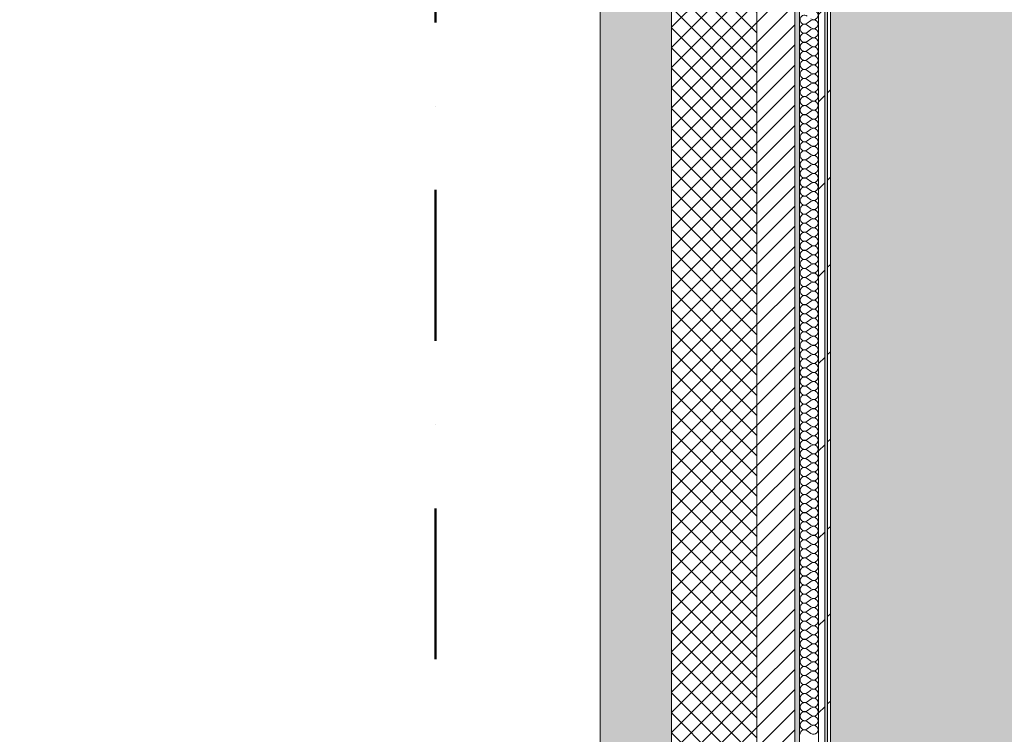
# Model space of a CAD drawing. Header units: millimetres. Extents: x -40968 to 13979, y -19284 to 4746.
# Tile 228 of 256: x -3323 to -1250, y -4076 to -2571. Entities that reach past the tile are written whole.
import ezdxf

# ---------------------------------------------------------------- set-up
doc = ezdxf.new("R2010")
doc.units = ezdxf.units.MM
doc.header["$MEASUREMENT"] = 0
doc.linetypes.add('Punto & Rayas', pattern=[670.277762, 317.5, -176.388889, 0, -176.388874])
doc.linetypes.add('Wipeout_Contour', pattern=[1000, 0, -1000])
for name, color, linetype, lineweight, true_color in [('01_2D_Ambit_Pluma_Nº__242', 7, 'Continuous', 50, 0xfb0013), ('12_FAÇ_Façana_Pluma_Nº__102', 7, 'Continuous', 5, 0xcccccc), ('12_FAÇ_Façana_Pluma_Nº__174', 7, 'Continuous', 13, 0xe4ad2c), ('12_FAÇ_Façana_Pluma_Nº__176', 7, 'Continuous', 15, 0x93a0c6), ('Nuevo_08_E_Envans secs_Pluma_Nº__102', 7, 'Continuous', 5, 0xcccccc), ('Nuevo_08_E_Envans secs_Pluma_Nº__171', 171, 'Continuous', 13, 0xaaaaff), ('Nuevo_08_E_Envans secs_Pluma_Nº__177', 7, 'Continuous', 15, 0xf7e046), ('Nuevo_14_PAV_Soft Light Grey 0554_Pluma_Nº__245', 7, 'Continuous', 13, 0xe8e8e8)]:
    doc.layers.add(name, color=color, linetype=linetype, lineweight=lineweight, true_color=true_color)
for name, color, linetype in [('12_FAÇ_Façana', 7, 'Continuous'), ('Nuevo_08_E_Envans secs', 7, 'Continuous'), ('Nuevo_14_PAV_Soft Light Grey 0554', 7, 'Continuous')]:
    doc.layers.add(name, color=color, linetype=linetype)
for name, color, linetype, lineweight in [('12_FAÇ_Façana_Pluma_Nº__2', 8, 'Continuous', 5), ('12_FAÇ_Façana_Pluma_Nº__7', 7, 'Continuous', 5), ('Nuevo_08_E_Envans secs_Pluma_Nº__1', 7, 'Continuous', 5)]:
    doc.layers.add(name, color=color, linetype=linetype, lineweight=lineweight)
pattern_1 = [(45, (0, 0), (-183.848, 183.848), [195, -65]), (45, (7e-14, 183.85), (-183.848, 183.848), [195, -65])]

# ---------------------------------------------------------------- blocks, each defined once
blk = doc.blocks.new('Forjado_1_1', base_point=(-23046.8, -1194.1))
at = {"layer": 'Nuevo_14_PAV_Soft Light Grey 0554_Pluma_Nº__245', "linetype": 'Continuous', "lineweight": 0, "true_color": 0xe8e8e8}
h = blk.add_hatch(color=254, dxfattribs=at)
h.paths.add_polyline_path([(-23046.8, -1194.1), (-1631.1, -1193.6), (-1631.1, -6939), (-1556.1, -6939), (-1556.1, -7504), (-1616.3, -7504), (-1616, -11936), (-1564.9, -11936), (-1564.9, -12492), (-2024.1, -12492), (-2024.1, -12339), (-6997.4, -12339), (-6997.4, -12392), (-3637.7, -12392), (-3638.9, -13690.7), (-3644.9, -17131), (428.2, -17131), (428.9, -16789), (778.9, -16789), (778.3, -17143), (2622.9, -17145.8), (2623, -17079.8), (3389.9, -17081), (3389.6, -17277), (5489.8, -17280.2), (5489.8, -17141.5), (5763.9, -17141.5), (5763.9, -16739), (6378.9, -16739), (6378.9, -12489), (5778.9, -12489), (5779.7, -11938.9), (6782.1, -11938.8), (6782.1, -9207.4), (6082.1, -9207.4), (6016.1, -7505), (6016.1, -9073.4), (2073.4, -9073.4), (2073.4, -5267.3), (5998.9, -5267.3), (5998.9, -1709), (5884.9, -968), (7332.1, -968), (7332.1, 1999.6), (-28277.4, 1999.6), (-23028.4, 1969)])
h.paths.add_polyline_path([(492.9, -5267.3), (1951.4, -5267.3), (1951.4, -9073.4), (492.9, -9073.4)], flags=0)
at = {"layer": 'Nuevo_14_PAV_Soft Light Grey 0554_Pluma_Nº__245', "color": 254, "linetype": 'Continuous', "lineweight": 13, "true_color": 0xe8e8e8, "flags": 128}
blk.add_lwpolyline([(428.2, -17131), (-3644.9, -17131), (-3638.9, -13690.7), (-3637.7, -12392), (-6997.4, -12392), (-6997.4, -12339), (-2024.1, -12339), (-2024.1, -12492), (-1564.9, -12492), (-1564.9, -11936), (-1616, -11936), (-1616.3, -7504), (-1556.1, -7504), (-1556.1, -6939), (-1631.1, -6939), (-1631.1, -1193.6), (-23046.8, -1194.1)], dxfattribs=at)
blk = doc.blocks.new('Muro_1_1', base_point=(-1681.1, -1194))
at = {"layer": '12_FAÇ_Façana_Pluma_Nº__102', "linetype": 'Continuous', "lineweight": 0, "true_color": 0xe5e5e5}
blk.add_hatch(color=254, dxfattribs=at).paths.add_polyline_path([(-2101.1, -10659), (-1951.1, -10659), (-1951.1, -7439), (-1971.1, -7439), (-1971.1, -6989), (-1951.1, -6989), (-1951.1, -1639), (-2101.1, -1639)])
at = {"layer": '12_FAÇ_Façana_Pluma_Nº__174', "linetype": 'Continuous', "lineweight": 13, "true_color": 0xe4ad2c}
h = blk.add_hatch(dxfattribs=at)
h.set_pattern_fill('SATE_Aislamiento_0001', color=42, style=0, pattern_type=2)
h.set_pattern_definition([(45, (0, 0), (-21.2132, 21.2132), []), (135, (0, 0), (21.2132, 21.2132), [])])
h.paths.add_polyline_path([(-1951.1, -1639), (-1951.1, -6989), (-1771.1, -6989), (-1771.1, -1639)])
at = {"layer": '12_FAÇ_Façana_Pluma_Nº__176', "linetype": 'Continuous', "lineweight": 0, "true_color": 0x495063}
blk.add_hatch(color=251, dxfattribs=at).paths.add_polyline_path([(-1681.1, -1679), (-1691.1, -1679), (-1691.1, -6989), (-1681.1, -6989)])
at = {"layer": '12_FAÇ_Façana_Pluma_Nº__2', "linetype": 'Continuous', "lineweight": 5}
h = blk.add_hatch(dxfattribs=at)
h.set_pattern_fill('Ceramic_0001', color=8, style=0, pattern_type=2)
h.set_pattern_definition([(45, (0, 0), (-21.2132, 21.2132), [])])
h.paths.add_polyline_path([(-1691.1, -1679), (-1771.1, -1679), (-1771.1, -6989), (-1691.1, -6989)])
at = {"layer": '12_FAÇ_Façana_Pluma_Nº__7', "color": 7, "linetype": 'Continuous', "lineweight": 5}
for p, q in [((-1951.1, -1639), (-1951.1, -6989)), ((-1771.1, -6989), (-1771.1, -1679)), ((-1691.1, -6989), (-1691.1, -1679))]:
    blk.add_line(p, q, dxfattribs=at)
at = {"layer": '12_FAÇ_Façana_Pluma_Nº__7', "color": 7, "linetype": 'Continuous', "lineweight": 5, "flags": 128}
for points in [[(-2101.1, -1639), (-2101.1, -10659)], [(-1681.1, -6989), (-1681.1, -1679)]]:
    blk.add_lwpolyline(points, dxfattribs=at)
blk = doc.blocks.new('*X359')
at = {"layer": 'Nuevo_08_E_Envans secs_Pluma_Nº__102', "color": 254, "linetype": 'Continuous', "lineweight": 5, "true_color": 0xcccccc}
for p, q in [((-1657.3, -2573.3), (-1664.9, -2579)), ((-1657.3, -2588.6), (-1664.9, -2582.9)), ((-1657.3, -2592.4), (-1664.9, -2598.1)), ((-1657.3, -2607.6), (-1664.9, -2601.9)), ((-1657.3, -2611.4), (-1664.9, -2617.1)), ((-1657.3, -2626.7), (-1664.9, -2621)), ((-1657.3, -2630.5), (-1664.9, -2636.2)), ((-1657.3, -2645.7), (-1664.9, -2640)), ((-1657.3, -2649.5), (-1664.9, -2655.2)), ((-1657.3, -2664.8), (-1664.9, -2659)), ((-1657.3, -2668.6), (-1664.9, -2674.3)), ((-1657.3, -2683.8), (-1664.9, -2678.1)), ((-1657.3, -2687.6), (-1664.9, -2693.3)), ((-1657.3, -2702.9), (-1664.9, -2697.1)), ((-1657.3, -2706.7), (-1664.9, -2712.4)), ((-1657.3, -2721.9), (-1664.9, -2716.2)), ((-1657.3, -2725.7), (-1664.9, -2731.4)), ((-1657.3, -2741), (-1664.9, -2735.2)), ((-1657.3, -2744.8), (-1664.9, -2750.5)), ((-1657.3, -2760), (-1664.9, -2754.3)), ((-1657.3, -2763.8), (-1664.9, -2769.5)), ((-1657.3, -2779), (-1664.9, -2773.3)), ((-1657.3, -2782.9), (-1664.9, -2788.6)), ((-1657.3, -2798.1), (-1664.9, -2792.4)), ((-1657.3, -2801.9), (-1664.9, -2807.6)), ((-1657.3, -2817.1), (-1664.9, -2811.4)), ((-1657.3, -2821), (-1664.9, -2826.7)), ((-1657.3, -2836.2), (-1664.9, -2830.5)), ((-1657.3, -2840), (-1664.9, -2845.7)), ((-1657.3, -2855.2), (-1664.9, -2849.5)), ((-1657.3, -2859), (-1664.9, -2864.8)), ((-1657.3, -2874.3), (-1664.9, -2868.6)), ((-1657.3, -2878.1), (-1664.9, -2883.8)), ((-1657.3, -2893.3), (-1664.9, -2887.6)), ((-1657.3, -2897.1), (-1664.9, -2902.9)), ((-1657.3, -2912.4), (-1664.9, -2906.7)), ((-1657.3, -2916.2), (-1664.9, -2921.9)), ((-1657.3, -2931.4), (-1664.9, -2925.7)), ((-1657.3, -2935.2), (-1664.9, -2941)), ((-1657.3, -2950.5), (-1664.9, -2944.8)), ((-1657.3, -2954.3), (-1664.9, -2960)), ((-1657.3, -2969.5), (-1664.9, -2963.8)), ((-1657.3, -2973.3), (-1664.9, -2979)), ((-1657.3, -2988.6), (-1664.9, -2982.9)), ((-1657.3, -2992.4), (-1664.9, -2998.1)), ((-1657.3, -3007.6), (-1664.9, -3001.9)), ((-1657.3, -3011.4), (-1664.9, -3017.1)), ((-1657.3, -3026.7), (-1664.9, -3021)), ((-1657.3, -3030.5), (-1664.9, -3036.2)), ((-1657.3, -3045.7), (-1664.9, -3040)), ((-1657.3, -3049.5), (-1664.9, -3055.2)), ((-1657.3, -3064.8), (-1664.9, -3059)), ((-1657.3, -3068.6), (-1664.9, -3074.3)), ((-1657.3, -3083.8), (-1664.9, -3078.1)), ((-1657.3, -3087.6), (-1664.9, -3093.3)), ((-1657.3, -3102.9), (-1664.9, -3097.1)), ((-1657.3, -3106.7), (-1664.9, -3112.4)), ((-1657.3, -3121.9), (-1664.9, -3116.2)), ((-1657.3, -3125.7), (-1664.9, -3131.4)), ((-1657.3, -3141), (-1664.9, -3135.2)), ((-1657.3, -3144.8), (-1664.9, -3150.5)), ((-1657.3, -3160), (-1664.9, -3154.3)), ((-1657.3, -3163.8), (-1664.9, -3169.5)), ((-1657.3, -3179), (-1664.9, -3173.3)), ((-1657.3, -3182.9), (-1664.9, -3188.6)), ((-1657.3, -3198.1), (-1664.9, -3192.4)), ((-1657.3, -3201.9), (-1664.9, -3207.6)), ((-1657.3, -3217.1), (-1664.9, -3211.4)), ((-1657.3, -3221), (-1664.9, -3226.7)), ((-1657.3, -3236.2), (-1664.9, -3230.5)), ((-1657.3, -3240), (-1664.9, -3245.7)), ((-1657.3, -3255.2), (-1664.9, -3249.5)), ((-1657.3, -3259), (-1664.9, -3264.8)), ((-1657.3, -3274.3), (-1664.9, -3268.6)), ((-1657.3, -3278.1), (-1664.9, -3283.8)), ((-1657.3, -3293.3), (-1664.9, -3287.6)), ((-1657.3, -3297.1), (-1664.9, -3302.9)), ((-1657.3, -3312.4), (-1664.9, -3306.7)), ((-1657.3, -3316.2), (-1664.9, -3321.9)), ((-1657.3, -3331.4), (-1664.9, -3325.7)), ((-1657.3, -3335.2), (-1664.9, -3341)), ((-1657.3, -3350.5), (-1664.9, -3344.8)), ((-1657.3, -3354.3), (-1664.9, -3360)), ((-1657.3, -3369.5), (-1664.9, -3363.8)), ((-1657.3, -3373.3), (-1664.9, -3379)), ((-1657.3, -3388.6), (-1664.9, -3382.9)), ((-1657.3, -3392.4), (-1664.9, -3398.1)), ((-1657.3, -3407.6), (-1664.9, -3401.9)), ((-1657.3, -3411.4), (-1664.9, -3417.1)), ((-1657.3, -3426.7), (-1664.9, -3421)), ((-1657.3, -3430.5), (-1664.9, -3436.2)), ((-1657.3, -3445.7), (-1664.9, -3440)), ((-1657.3, -3449.5), (-1664.9, -3455.2)), ((-1657.3, -3464.8), (-1664.9, -3459)), ((-1657.3, -3468.6), (-1664.9, -3474.3)), ((-1657.3, -3483.8), (-1664.9, -3478.1)), ((-1657.3, -3487.6), (-1664.9, -3493.3)), ((-1657.3, -3502.9), (-1664.9, -3497.1)), ((-1657.3, -3506.7), (-1664.9, -3512.4)), ((-1657.3, -3521.9), (-1664.9, -3516.2)), ((-1657.3, -3525.7), (-1664.9, -3531.4)), ((-1657.3, -3541), (-1664.9, -3535.2)), ((-1657.3, -3544.8), (-1664.9, -3550.5)), ((-1657.3, -3560), (-1664.9, -3554.3)), ((-1657.3, -3563.8), (-1664.9, -3569.5)), ((-1657.3, -3579), (-1664.9, -3573.3)), ((-1657.3, -3582.9), (-1664.9, -3588.6)), ((-1657.3, -3598.1), (-1664.9, -3592.4)), ((-1657.3, -3601.9), (-1664.9, -3607.6)), ((-1657.3, -3617.1), (-1664.9, -3611.4)), ((-1657.3, -3621), (-1664.9, -3626.7)), ((-1657.3, -3636.2), (-1664.9, -3630.5)), ((-1657.3, -3640), (-1664.9, -3645.7)), ((-1657.3, -3655.2), (-1664.9, -3649.5)), ((-1657.3, -3659), (-1664.9, -3664.8)), ((-1657.3, -3674.3), (-1664.9, -3668.6)), ((-1657.3, -3678.1), (-1664.9, -3683.8)), ((-1657.3, -3693.3), (-1664.9, -3687.6)), ((-1657.3, -3697.1), (-1664.9, -3702.9)), ((-1657.3, -3712.4), (-1664.9, -3706.7)), ((-1657.3, -3716.2), (-1664.9, -3721.9)), ((-1657.3, -3731.4), (-1664.9, -3725.7)), ((-1657.3, -3735.2), (-1664.9, -3741)), ((-1657.3, -3750.5), (-1664.9, -3744.8)), ((-1657.3, -3754.3), (-1664.9, -3760)), ((-1657.3, -3769.5), (-1664.9, -3763.8)), ((-1657.3, -3773.3), (-1664.9, -3779)), ((-1657.3, -3788.6), (-1664.9, -3782.9)), ((-1657.3, -3792.4), (-1664.9, -3798.1)), ((-1657.3, -3807.6), (-1664.9, -3801.9)), ((-1657.3, -3811.4), (-1664.9, -3817.1)), ((-1657.3, -3826.7), (-1664.9, -3821)), ((-1657.3, -3830.5), (-1664.9, -3836.2)), ((-1657.3, -3845.7), (-1664.9, -3840)), ((-1657.3, -3849.5), (-1664.9, -3855.2)), ((-1657.3, -3864.8), (-1664.9, -3859)), ((-1657.3, -3868.6), (-1664.9, -3874.3)), ((-1657.3, -3883.8), (-1664.9, -3878.1)), ((-1657.3, -3887.6), (-1664.9, -3893.3)), ((-1657.3, -3902.9), (-1664.9, -3897.1)), ((-1657.3, -3906.7), (-1664.9, -3912.4)), ((-1657.3, -3921.9), (-1664.9, -3916.2)), ((-1657.3, -3925.7), (-1664.9, -3931.4)), ((-1657.3, -3941), (-1664.9, -3935.2)), ((-1657.3, -3944.8), (-1664.9, -3950.5)), ((-1657.3, -3960), (-1664.9, -3954.3)), ((-1657.3, -3963.8), (-1664.9, -3969.5)), ((-1657.3, -3979), (-1664.9, -3973.3)), ((-1657.3, -3982.9), (-1664.9, -3988.6)), ((-1657.3, -3998.1), (-1664.9, -3992.4)), ((-1657.3, -4001.9), (-1664.9, -4007.6)), ((-1657.3, -4017.1), (-1664.9, -4011.4)), ((-1657.3, -4021), (-1664.9, -4026.7)), ((-1657.3, -4036.2), (-1664.9, -4030.5)), ((-1657.3, -4040), (-1664.9, -4045.7)), ((-1657.3, -4055.2), (-1664.9, -4049.5)), ((-1657.3, -4059), (-1664.9, -4064.8)), ((-1657.3, -4074.3), (-1664.9, -4068.6))]:
    blk.add_line(p, q, dxfattribs=at)
for centre, start, end in [((-1670.6, -2571.4), 53.1301, 180), ((-1651.6, -2561.9), 233.1301, 126.8699), ((-1670.6, -2571.4), 180, 306.8699), ((-1670.6, -2590.5), 53.1301, 180), ((-1670.6, -2590.5), 180, 306.8699), ((-1651.6, -2581), 233.1301, 126.8699), ((-1651.6, -2600), 233.1301, 126.8699), ((-1670.6, -2609.5), 53.1301, 180), ((-1670.6, -2609.5), 180, 306.8699), ((-1651.6, -2619), 233.1301, 126.8699), ((-1670.6, -2628.6), 53.1301, 180), ((-1670.6, -2628.6), 180, 306.8699), ((-1651.6, -2638.1), 233.1301, 126.8699), ((-1670.6, -2647.6), 53.1301, 180), ((-1670.6, -2647.6), 180, 306.8699), ((-1651.6, -2657.1), 233.1301, 126.8699), ((-1670.6, -2666.7), 53.1301, 180), ((-1670.6, -2666.7), 180, 306.8699), ((-1651.6, -2676.2), 233.1301, 126.8699), ((-1670.6, -2685.7), 53.1301, 180), ((-1670.6, -2685.7), 180, 306.8699), ((-1670.6, -2704.8), 53.1301, 180), ((-1651.6, -2695.2), 233.1301, 126.8699), ((-1670.6, -2704.8), 180, 306.8699), ((-1670.6, -2723.8), 53.1301, 180), ((-1651.6, -2714.3), 233.1301, 126.8699), ((-1670.6, -2723.8), 180, 306.8699), ((-1670.6, -2742.9), 53.1301, 180), ((-1651.6, -2733.3), 233.1301, 126.8699), ((-1670.6, -2742.9), 180, 306.8699), ((-1670.6, -2761.9), 53.1301, 180), ((-1651.6, -2752.4), 233.1301, 126.8699), ((-1670.6, -2761.9), 180, 306.8699), ((-1670.6, -2781), 53.1301, 180), ((-1651.6, -2771.4), 233.1301, 126.8699), ((-1670.6, -2781), 180, 306.8699), ((-1670.6, -2800), 53.1301, 180), ((-1651.6, -2790.5), 233.1301, 126.8699), ((-1670.6, -2800), 180, 306.8699), ((-1670.6, -2819), 53.1301, 180), ((-1670.6, -2819), 180, 306.8699), ((-1651.6, -2809.5), 233.1301, 126.8699), ((-1651.6, -2828.6), 233.1301, 126.8699), ((-1670.6, -2838.1), 53.1301, 180), ((-1670.6, -2838.1), 180, 306.8699), ((-1651.6, -2847.6), 233.1301, 126.8699), ((-1670.6, -2857.1), 53.1301, 180), ((-1670.6, -2857.1), 180, 306.8699), ((-1651.6, -2866.7), 233.1301, 126.8699), ((-1670.6, -2876.2), 53.1301, 180), ((-1670.6, -2876.2), 180, 306.8699), ((-1651.6, -2885.7), 233.1301, 126.8699), ((-1670.6, -2895.2), 53.1301, 180), ((-1670.6, -2895.2), 180, 306.8699), ((-1651.6, -2904.8), 233.1301, 126.8699), ((-1670.6, -2914.3), 53.1301, 180), ((-1670.6, -2914.3), 180, 306.8699), ((-1651.6, -2923.8), 233.1301, 126.8699), ((-1670.6, -2933.3), 53.1301, 180), ((-1670.6, -2933.3), 180, 306.8699), ((-1670.6, -2952.4), 53.1301, 180), ((-1651.6, -2942.9), 233.1301, 126.8699), ((-1670.6, -2952.4), 180, 306.8699), ((-1670.6, -2971.4), 53.1301, 180), ((-1651.6, -2961.9), 233.1301, 126.8699), ((-1670.6, -2971.4), 180, 306.8699), ((-1670.6, -2990.5), 53.1301, 180), ((-1651.6, -2981), 233.1301, 126.8699), ((-1670.6, -2990.5), 180, 306.8699), ((-1670.6, -3009.5), 53.1301, 180), ((-1651.6, -3000), 233.1301, 126.8699), ((-1670.6, -3009.5), 180, 306.8699), ((-1670.6, -3028.6), 53.1301, 180), ((-1651.6, -3019), 233.1301, 126.8699), ((-1670.6, -3028.6), 180, 306.8699), ((-1670.6, -3047.6), 53.1301, 180), ((-1670.6, -3047.6), 180, 306.8699), ((-1651.6, -3038.1), 233.1301, 126.8699), ((-1651.6, -3057.1), 233.1301, 126.8699), ((-1670.6, -3066.7), 53.1301, 180), ((-1670.6, -3066.7), 180, 306.8699), ((-1651.6, -3076.2), 233.1301, 126.8699), ((-1670.6, -3085.7), 53.1301, 180), ((-1670.6, -3085.7), 180, 306.8699), ((-1651.6, -3095.2), 233.1301, 126.8699), ((-1670.6, -3104.8), 53.1301, 180), ((-1670.6, -3104.8), 180, 306.8699), ((-1651.6, -3114.3), 233.1301, 126.8699), ((-1670.6, -3123.8), 53.1301, 180), ((-1670.6, -3123.8), 180, 306.8699), ((-1651.6, -3133.3), 233.1301, 126.8699), ((-1670.6, -3142.9), 53.1301, 180), ((-1670.6, -3142.9), 180, 306.8699), ((-1651.6, -3152.4), 233.1301, 126.8699), ((-1670.6, -3161.9), 53.1301, 180), ((-1670.6, -3161.9), 180, 306.8699), ((-1670.6, -3181), 53.1301, 180), ((-1651.6, -3171.4), 233.1301, 126.8699), ((-1670.6, -3181), 180, 306.8699), ((-1670.6, -3200), 53.1301, 180), ((-1651.6, -3190.5), 233.1301, 126.8699), ((-1670.6, -3200), 180, 306.8699), ((-1670.6, -3219), 53.1301, 180), ((-1651.6, -3209.5), 233.1301, 126.8699), ((-1670.6, -3219), 180, 306.8699), ((-1670.6, -3238.1), 53.1301, 180), ((-1651.6, -3228.6), 233.1301, 126.8699), ((-1670.6, -3238.1), 180, 306.8699), ((-1670.6, -3257.1), 53.1301, 180), ((-1651.6, -3247.6), 233.1301, 126.8699), ((-1670.6, -3257.1), 180, 306.8699), ((-1670.6, -3276.2), 53.1301, 180), ((-1651.6, -3266.7), 233.1301, 126.8699), ((-1670.6, -3276.2), 180, 306.8699), ((-1670.6, -3295.2), 53.1301, 180), ((-1670.6, -3295.2), 180, 306.8699), ((-1651.6, -3285.7), 233.1301, 126.8699), ((-1651.6, -3304.8), 233.1301, 126.8699), ((-1670.6, -3314.3), 53.1301, 180), ((-1670.6, -3314.3), 180, 306.8699), ((-1651.6, -3323.8), 233.1301, 126.8699), ((-1670.6, -3333.3), 53.1301, 180), ((-1670.6, -3333.3), 180, 306.8699), ((-1651.6, -3342.9), 233.1301, 126.8699), ((-1670.6, -3352.4), 53.1301, 180), ((-1670.6, -3352.4), 180, 306.8699), ((-1651.6, -3361.9), 233.1301, 126.8699), ((-1670.6, -3371.4), 53.1301, 180), ((-1670.6, -3371.4), 180, 306.8699), ((-1651.6, -3381), 233.1301, 126.8699), ((-1670.6, -3390.5), 53.1301, 180), ((-1670.6, -3390.5), 180, 306.8699), ((-1670.6, -3409.5), 53.1301, 180), ((-1651.6, -3400), 233.1301, 126.8699), ((-1670.6, -3409.5), 180, 306.8699), ((-1670.6, -3428.6), 53.1301, 180), ((-1651.6, -3419), 233.1301, 126.8699), ((-1670.6, -3428.6), 180, 306.8699), ((-1670.6, -3447.6), 53.1301, 180), ((-1651.6, -3438.1), 233.1301, 126.8699), ((-1670.6, -3447.6), 180, 306.8699), ((-1670.6, -3466.7), 53.1301, 180), ((-1651.6, -3457.1), 233.1301, 126.8699), ((-1670.6, -3466.7), 180, 306.8699), ((-1670.6, -3485.7), 53.1301, 180), ((-1651.6, -3476.2), 233.1301, 126.8699), ((-1670.6, -3485.7), 180, 306.8699), ((-1670.6, -3504.8), 53.1301, 180), ((-1651.6, -3495.2), 233.1301, 126.8699), ((-1670.6, -3504.8), 180, 306.8699), ((-1670.6, -3523.8), 53.1301, 180), ((-1670.6, -3523.8), 180, 306.8699), ((-1651.6, -3514.3), 233.1301, 126.8699), ((-1651.6, -3533.3), 233.1301, 126.8699), ((-1670.6, -3542.9), 53.1301, 180), ((-1670.6, -3542.9), 180, 306.8699), ((-1651.6, -3552.4), 233.1301, 126.8699), ((-1670.6, -3561.9), 53.1301, 180), ((-1670.6, -3561.9), 180, 306.8699), ((-1651.6, -3571.4), 233.1301, 126.8699), ((-1670.6, -3581), 53.1301, 180), ((-1670.6, -3581), 180, 306.8699), ((-1651.6, -3590.5), 233.1301, 126.8699), ((-1670.6, -3600), 53.1301, 180), ((-1670.6, -3600), 180, 306.8699), ((-1651.6, -3609.5), 233.1301, 126.8699), ((-1670.6, -3619), 53.1301, 180), ((-1670.6, -3619), 180, 306.8699), ((-1651.6, -3628.6), 233.1301, 126.8699), ((-1670.6, -3638.1), 53.1301, 180), ((-1670.6, -3638.1), 180, 306.8699), ((-1670.6, -3657.1), 53.1301, 180), ((-1651.6, -3647.6), 233.1301, 126.8699), ((-1670.6, -3657.1), 180, 306.8699), ((-1670.6, -3676.2), 53.1301, 180), ((-1651.6, -3666.7), 233.1301, 126.8699), ((-1670.6, -3676.2), 180, 306.8699), ((-1670.6, -3695.2), 53.1301, 180), ((-1651.6, -3685.7), 233.1301, 126.8699), ((-1670.6, -3695.2), 180, 306.8699), ((-1670.6, -3714.3), 53.1301, 180), ((-1651.6, -3704.8), 233.1301, 126.8699), ((-1670.6, -3714.3), 180, 306.8699), ((-1670.6, -3733.3), 53.1301, 180), ((-1651.6, -3723.8), 233.1301, 126.8699), ((-1670.6, -3733.3), 180, 306.8699), ((-1670.6, -3752.4), 53.1301, 180), ((-1670.6, -3752.4), 180, 306.8699), ((-1651.6, -3742.9), 233.1301, 126.8699), ((-1651.6, -3761.9), 233.1301, 126.8699), ((-1670.6, -3771.4), 53.1301, 180), ((-1670.6, -3771.4), 180, 306.8699), ((-1651.6, -3781), 233.1301, 126.8699), ((-1670.6, -3790.5), 53.1301, 180), ((-1670.6, -3790.5), 180, 306.8699), ((-1651.6, -3800), 233.1301, 126.8699), ((-1670.6, -3809.5), 53.1301, 180), ((-1670.6, -3809.5), 180, 306.8699), ((-1651.6, -3819), 233.1301, 126.8699), ((-1670.6, -3828.6), 53.1301, 180), ((-1670.6, -3828.6), 180, 306.8699), ((-1651.6, -3838.1), 233.1301, 126.8699), ((-1670.6, -3847.6), 53.1301, 180), ((-1670.6, -3847.6), 180, 306.8699), ((-1651.6, -3857.1), 233.1301, 126.8699), ((-1670.6, -3866.7), 53.1301, 180), ((-1670.6, -3866.7), 180, 306.8699), ((-1670.6, -3885.7), 53.1301, 180), ((-1651.6, -3876.2), 233.1301, 126.8699), ((-1670.6, -3885.7), 180, 306.8699), ((-1670.6, -3904.8), 53.1301, 180), ((-1651.6, -3895.2), 233.1301, 126.8699), ((-1670.6, -3904.8), 180, 306.8699), ((-1670.6, -3923.8), 53.1301, 180), ((-1651.6, -3914.3), 233.1301, 126.8699), ((-1670.6, -3923.8), 180, 306.8699), ((-1670.6, -3942.9), 53.1301, 180), ((-1651.6, -3933.3), 233.1301, 126.8699), ((-1670.6, -3942.9), 180, 306.8699), ((-1670.6, -3961.9), 53.1301, 180), ((-1651.6, -3952.4), 233.1301, 126.8699), ((-1670.6, -3961.9), 180, 306.8699), ((-1670.6, -3981), 53.1301, 180), ((-1651.6, -3971.4), 233.1301, 126.8699), ((-1670.6, -3981), 180, 306.8699), ((-1670.6, -4000), 53.1301, 180), ((-1670.6, -4000), 180, 306.8699), ((-1651.6, -3990.5), 233.1301, 126.8699), ((-1651.6, -4009.5), 233.1301, 126.8699), ((-1670.6, -4019), 53.1301, 180), ((-1670.6, -4019), 180, 306.8699), ((-1651.6, -4028.6), 233.1301, 126.8699), ((-1670.6, -4038.1), 53.1301, 180), ((-1670.6, -4038.1), 180, 306.8699), ((-1651.6, -4047.6), 233.1301, 126.8699), ((-1670.6, -4057.1), 53.1301, 180), ((-1670.6, -4057.1), 180, 306.8699), ((-1651.6, -4066.7), 233.1301, 126.8699), ((-1670.6, -4076.2), 53.1301, 180)]:
    blk.add_arc(centre, 9.52, start, end, dxfattribs=at)
blk = doc.blocks.new('Muro_120_1', base_point=(-1616.1, -6989))
at = {"layer": 'Nuevo_08_E_Envans secs_Pluma_Nº__1', "color": 7, "linetype": 'Continuous', "lineweight": 5, "flags": 128}
blk.add_lwpolyline([(-1681.1, -1704), (-1681.1, -6989)], dxfattribs=at)
at = {"color": 254, "linetype": 'Wipeout_Contour', "lineweight": 0, "ltscale": 19048.763385}
blk.add_wipeout([(-1616.1, -6989), (-1616.1, -1704), (-1622.1, -1704), (-1622.1, -6989)], dxfattribs=at).dxf.layer = 'Nuevo_08_E_Envans secs'
at = {"layer": 'Nuevo_08_E_Envans secs_Pluma_Nº__171', "linetype": 'Continuous', "lineweight": 13, "true_color": 0xaaaaff}
h = blk.add_hatch(dxfattribs=at)
h.set_pattern_fill('Panellat_HPL_0001', color=161, style=0, pattern_type=2)
h.set_pattern_definition(pattern_1)
h.paths.add_polyline_path([(-1616.1, -6989), (-1616.1, -1704), (-1622.1, -1704), (-1622.1, -6989)])
at = {"layer": 'Nuevo_08_E_Envans secs_Pluma_Nº__1', "color": 7, "linetype": 'Continuous', "lineweight": 5, "flags": 128}
blk.add_lwpolyline([(-1616.1, -6989), (-1616.1, -1704)], dxfattribs=at)
at = {"color": 254, "linetype": 'Wipeout_Contour', "lineweight": 0, "ltscale": 19077.207977}
blk.add_wipeout([(-1628.1, -6989), (-1628.1, -1704), (-1641.1, -1704), (-1641.1, -6989)], dxfattribs=at).dxf.layer = 'Nuevo_08_E_Envans secs'
at = {"layer": 'Nuevo_08_E_Envans secs_Pluma_Nº__177', "linetype": 'Continuous', "lineweight": 15, "true_color": 0xf7e046}
h = blk.add_hatch(dxfattribs=at)
h.set_pattern_fill('Panellat_HPL_0001', color=53, style=0, pattern_type=2)
h.set_pattern_definition(pattern_1)
h.paths.add_polyline_path([(-1628.1, -6989), (-1628.1, -1704), (-1641.1, -1704), (-1641.1, -6989)])
at = {"layer": 'Nuevo_08_E_Envans secs_Pluma_Nº__1', "color": 7, "linetype": 'Continuous', "lineweight": 5}
for p, q in [((-1641.1, -6989), (-1641.1, -1704)), ((-1628.1, -6989), (-1628.1, -1704)), ((-1622.1, -6989), (-1622.1, -1704))]:
    blk.add_line(p, q, dxfattribs=at)
at = {"layer": 'Nuevo_08_E_Envans secs', "color": 7, "lineweight": 20}
blk.add_blockref('*X359', (0, 0), dxfattribs=at)

msp = doc.modelspace()

# ---------------------------------------------------------------- linework, layer by layer
at = {"layer": '01_2D_Ambit_Pluma_Nº__242', "color": 1, "linetype": 'Punto & Rayas', "lineweight": 50, "true_color": 0xfb0013, "flags": 128}
msp.add_lwpolyline([(-28500, 1816.8), (-28500, 4745.9), (7879.6, 4745.9), (7879.6, -1396.9), (6474.1, -1396.9), (6474.1, -11392.7), (6916.3, -11392.7), (6916.3, -17756.6), (-3932.3, -17756.6), (-3932.3, -11834.9), (-2447.9, -11834.9), (-2447.9, -2249.6), (-23311.2, -2249.6), (-23311.2, 1816.8)], close=True, dxfattribs=at)

# ---------------------------------------------------------------- block references
at = {"layer": '12_FAÇ_Façana', "color": 7, "lineweight": 20}
msp.add_blockref('Muro_1_1', (-1681.1, -1194), dxfattribs=at)
at = {"layer": 'Nuevo_14_PAV_Soft Light Grey 0554', "color": 254, "linetype": 'Continuous', "lineweight": 13, "true_color": 0xe8e8e8}
msp.add_blockref('Forjado_1_1', (-23046.8, -1194.1), dxfattribs=at)

# ---------------------------------------------------------------- next in the draw order: block references
at = {"layer": 'Nuevo_08_E_Envans secs', "color": 7, "lineweight": 20}
msp.add_blockref('Muro_120_1', (-1616.1, -6989), dxfattribs=at)

doc.saveas('drawing.dxf')
